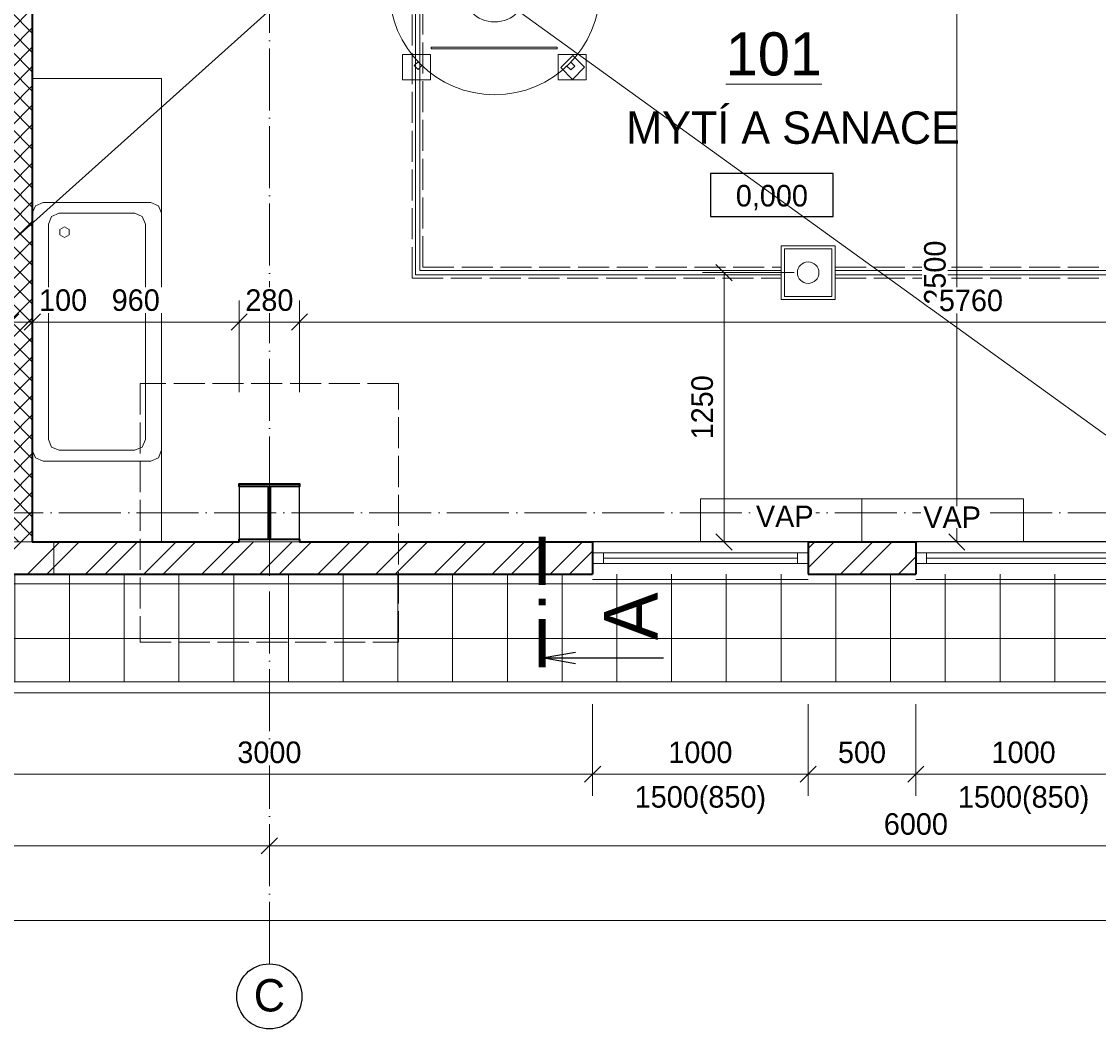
# Model space of a CAD drawing. Header units: millimetres. Extents: x -291499 to 405099, y -171163 to 417446.
# Tile 13 of 256: x -258855 to -253858, y 37854 to 42533. Entities that reach past the tile are written whole.
import ezdxf
from ezdxf.enums import TextEntityAlignment as Align

# ---------------------------------------------------------------- set-up
doc = ezdxf.new("R2010")
doc.units = ezdxf.units.MM
doc.header["$LTSCALE"] = 12
doc.header["$PDMODE"] = 35
doc.header["$PDSIZE"] = -4
doc.linetypes.add('ACAD_ISO02W100', pattern=[15, 12, -3])
doc.linetypes.add('ACAD_ISO04W100', pattern=[30, 24, -3, 0, -3])
for name, color, linetype, lineweight in [('koty', 6, 'Continuous', 9), ('NS_tenka', 10, 'Continuous', 9), ('NS_tlusta', 10, 'Continuous', 15), ('NS_velmi_tlusta', 10, 'Continuous', 35), ('srafy', 6, 'Continuous', 9), ('text', 6, 'Continuous', 9), ('tlusta', 7, 'Continuous', 15)]:
    doc.layers.add(name, color=color, linetype=linetype, lineweight=lineweight)
doc.layers.add('netisk', color=30, linetype='Continuous', plot=False)
for name, color, linetype in [('popisky', 6, 'Continuous'), ('rezy', 6, 'Continuous'), ('vyskove koty', 6, 'Continuous')]:
    doc.layers.add(name, color=color, linetype=linetype)
doc.layers.add('zarizovaci predmety', color=10, linetype='Continuous', lineweight=9, transparency=0.3)
doc.styles.add('laplan', font='txt', dxfattribs={"height": 2})
doc.styles.add('laplan bold', font='txt', dxfattribs={"height": 2})
doc.styles.add('laplan N', font='txt')
doc.styles.add('pivovarska', font='txt')
doc.dimstyles.new('laplan', dxfattribs={"dimscale": 0, "dimtxt": 2, "dimasz": 1.5, "dimexe": 2, "dimexo": 0, "dimgap": 1, "dimtad": 1, "dimdec": 0, "dimrnd": 5, "dimzin": 1, "dimtxsty": 'laplan', "dimblk": 'OBLIQUE', "dimcen": 2, "dimclrd": 256, "dimclre": 256, "dimclrt": 256, "dimadec": 0, "dimazin": 0, "dimtfac": 1, "dimtdec": 0, "dimtmove": 1, "dimatfit": 2, "dimfxl": 6.5, "dimfxlon": 1, "dimtfill": 1, "dimlwd": 13, "dimlwe": -1, "dimarcsym": 0})
pattern_1 = [(45, (-143959.65, 10701.15), (-134.70384, 134.70384), []), (45, (-143869.85, 10701.15), (-134.70384, 134.70384), [])]

# ---------------------------------------------------------------- blocks, each defined once
blk = doc.blocks.new('*U17')
at = {"layer": 'vyskove koty', "linetype": 'ByBlock', "transparency": 16777216}
blk.add_lwpolyline([(-5.7, -2), (5.7, -2), (5.7, 2), (-5.7, 2)], close=True, dxfattribs=at)
at = {"layer": 'vyskove koty', "linetype": 'ByBlock', "transparency": 16777216, "style": 'pivovarska'}
for tag, p in [('VYSKA', (0, -0.241)), ('VYSKA_POPIS1', (0, -4.041)), ('VYSKA_POPIS2', (0.2, -7.541)), ('VYSKA_POPIS3', (0.2, -11.041))]:
    blk.add_attdef(tag, text='', height=2, dxfattribs=at).set_placement(p, align=Align.MIDDLE)
blk = doc.blocks.new('A$C58849bc7')
at = {"layer": 'NS_tlusta'}
for p, q in [((0, 150), (1000, 150)), ((0, 100), (1000, 100)), ((50, 100), (50, 50)), ((950, 100), (950, 50)), ((0, 50), (1000, 50)), ((50, 75), (950, 75)), ((0, -25), (1000, -25))]:
    blk.add_line(p, q, dxfattribs=at)
blk = doc.blocks.new('*U47')
at = {"layer": 'zarizovaci predmety'}
blk.add_lwpolyline([(0, 0), (2151, 0), (2151, -600), (0, -600)], close=True, dxfattribs=at)
blk = doc.blocks.new('CA0502B2$')
at = {"layer": 'zarizovaci predmety'}
for p, q in [((-0.7604, -0.0146), (-0.725, 0)), ((-0.075, 0), (-0.725, 0)), ((-0.075, 0), (0.075, 0)), ((0.375, 0), (0.075, 0)), ((0.4104, -0.0146), (0.375, 0)), ((-0.7604, -0.0146), (-0.775, -0.05)), ((0.4104, -0.0146), (0.425, -0.05)), ((-0.775, -0.55), (-0.775, -0.05)), ((-0.7104, -0.0896), (-0.725, -0.125)), ((-0.7104, -0.0896), (-0.675, -0.075)), ((0.325, -0.075), (-0.675, -0.075)), ((0.3604, -0.0896), (0.325, -0.075)), ((0.375, -0.125), (0.3604, -0.0896)), ((0.425, -0.55), (0.425, -0.05)), ((-0.725, -0.475), (-0.725, -0.125)), ((0.2751, -0.1283), (0.2626, -0.15)), ((0.3001, -0.1283), (0.2751, -0.1283)), ((0.3126, -0.15), (0.3001, -0.1283)), ((0.375, -0.475), (0.375, -0.125)), ((0.2751, -0.1717), (0.2626, -0.15)), ((0.3001, -0.1717), (0.2751, -0.1717)), ((0.3126, -0.15), (0.3001, -0.1717)), ((-0.725, -0.475), (-0.7104, -0.5104)), ((0.3604, -0.5104), (0.375, -0.475)), ((-0.675, -0.525), (-0.7104, -0.5104)), ((-0.675, -0.525), (0.325, -0.525)), ((0.325, -0.525), (0.3604, -0.5104)), ((-0.775, -0.55), (-0.7604, -0.5854)), ((-0.725, -0.6), (-0.7604, -0.5854)), ((0.375, -0.6), (0.4104, -0.5854)), ((0.425, -0.55), (0.4104, -0.5854)), ((-0.725, -0.6), (-0.075, -0.6)), ((0.075, -0.6), (-0.075, -0.6)), ((0.075, -0.6), (0.375, -0.6))]:
    blk.add_line(p, q, dxfattribs=at)
blk = doc.blocks.new('_OBLIQUE')
at = {"color": 0, "linetype": 'ByBlock'}
blk.add_line((-0.5, -0.5), (0.5, 0.5), dxfattribs=at)
blk = doc.blocks.new('*D76')
at = {"layer": 'Defpoints', "color": 0, "transparency": 16777216}
for p in [(-259205, 39967.1), (-256205, 39967.1), (-256205, 39039)]:
    blk.add_point(p, dxfattribs=at)
at = {"layer": 'koty', "transparency": 16777216}
for p, q in [((-259205, 39364), (-259205, 38939)), ((-256205, 39364), (-256205, 38939))]:
    blk.add_line(p, q, dxfattribs=at)
at = {"layer": 'koty', "lineweight": 13, "transparency": 16777216}
blk.add_line((-259205, 39039), (-256205, 39039), dxfattribs=at)
at = {"layer": 'koty', "lineweight": 13, "transparency": 16777216, "xscale": 75, "yscale": 75, "zscale": 75, "rotation": 180}
blk.add_blockref('_OBLIQUE', (-259205, 39039), dxfattribs=at)
at = {"layer": 'koty', "lineweight": 13, "transparency": 16777216, "xscale": 75, "yscale": 75, "zscale": 75}
blk.add_blockref('_OBLIQUE', (-256205, 39039), dxfattribs=at)
at = {"layer": 'koty', "transparency": 16777216, "insert": (-257705, 39140), "char_height": 100, "attachment_point": 5, "style": 'laplan', "bg_fill": 3, "box_fill_scale": 1.1, "bg_fill_color": 256, "bg_fill_true_color": 13158600, "bg_fill_transparency": 0}
blk.add_mtext('3000', dxfattribs=at)
blk = doc.blocks.new('*D77')
at = {"layer": 'Defpoints', "color": 0, "transparency": 16777216}
for p in [(-256205, 39967.1), (-255205, 39967.1), (-255205, 39039)]:
    blk.add_point(p, dxfattribs=at)
at = {"layer": 'koty', "transparency": 16777216}
for p, q in [((-256205, 39364), (-256205, 38939)), ((-255205, 39364), (-255205, 38939))]:
    blk.add_line(p, q, dxfattribs=at)
at = {"layer": 'koty', "lineweight": 13, "transparency": 16777216}
blk.add_line((-256205, 39039), (-255205, 39039), dxfattribs=at)
at = {"layer": 'koty', "lineweight": 13, "transparency": 16777216, "xscale": 75, "yscale": 75, "zscale": 75, "rotation": 180}
blk.add_blockref('_OBLIQUE', (-256205, 39039), dxfattribs=at)
at = {"layer": 'koty', "lineweight": 13, "transparency": 16777216, "xscale": 75, "yscale": 75, "zscale": 75}
blk.add_blockref('_OBLIQUE', (-255205, 39039), dxfattribs=at)
at = {"layer": 'koty', "transparency": 16777216, "char_height": 100, "attachment_point": 5, "style": 'laplan', "bg_fill": 3, "box_fill_scale": 1.1, "bg_fill_color": 256, "bg_fill_true_color": 13158600, "bg_fill_transparency": 0}
for s, insert in [('1000', (-255705, 39140)), ('1500(850)', (-255705, 38918.7))]:
    blk.add_mtext(s, dxfattribs=dict(at, insert=insert))
blk = doc.blocks.new('*D78')
at = {"layer": 'Defpoints', "color": 0, "transparency": 16777216}
for p in [(-255205, 39967.1), (-254705, 39967.1), (-254705, 39039)]:
    blk.add_point(p, dxfattribs=at)
at = {"layer": 'koty', "transparency": 16777216}
for p, q in [((-255205, 39364), (-255205, 38939)), ((-254705, 39364), (-254705, 38939))]:
    blk.add_line(p, q, dxfattribs=at)
at = {"layer": 'koty', "lineweight": 13, "transparency": 16777216}
blk.add_line((-255205, 39039), (-254705, 39039), dxfattribs=at)
at = {"layer": 'koty', "lineweight": 13, "transparency": 16777216, "xscale": 75, "yscale": 75, "zscale": 75, "rotation": 180}
blk.add_blockref('_OBLIQUE', (-255205, 39039), dxfattribs=at)
at = {"layer": 'koty', "lineweight": 13, "transparency": 16777216, "xscale": 75, "yscale": 75, "zscale": 75}
blk.add_blockref('_OBLIQUE', (-254705, 39039), dxfattribs=at)
at = {"layer": 'koty', "transparency": 16777216, "insert": (-254955, 39140), "char_height": 100, "attachment_point": 5, "style": 'laplan', "bg_fill": 3, "box_fill_scale": 1.1, "bg_fill_color": 256, "bg_fill_true_color": 13158600, "bg_fill_transparency": 0}
blk.add_mtext('500', dxfattribs=at)
blk = doc.blocks.new('*D79')
at = {"layer": 'Defpoints', "color": 0, "transparency": 16777216}
for p in [(-254705, 39967.1), (-253705, 39967.1), (-253705, 39039)]:
    blk.add_point(p, dxfattribs=at)
at = {"layer": 'koty', "transparency": 16777216}
for p, q in [((-254705, 39364), (-254705, 38939)), ((-253705, 39364), (-253705, 38939))]:
    blk.add_line(p, q, dxfattribs=at)
at = {"layer": 'koty', "lineweight": 13, "transparency": 16777216}
blk.add_line((-254705, 39039), (-253705, 39039), dxfattribs=at)
at = {"layer": 'koty', "lineweight": 13, "transparency": 16777216, "xscale": 75, "yscale": 75, "zscale": 75, "rotation": 180}
blk.add_blockref('_OBLIQUE', (-254705, 39039), dxfattribs=at)
at = {"layer": 'koty', "lineweight": 13, "transparency": 16777216, "xscale": 75, "yscale": 75, "zscale": 75}
blk.add_blockref('_OBLIQUE', (-253705, 39039), dxfattribs=at)
at = {"layer": 'koty', "transparency": 16777216, "char_height": 100, "attachment_point": 5, "style": 'laplan', "bg_fill": 3, "box_fill_scale": 1.1, "bg_fill_color": 256, "bg_fill_true_color": 13158600, "bg_fill_transparency": 0}
for s, insert in [('1000', (-254205, 39140)), ('1500(850)', (-254205, 38918.7))]:
    blk.add_mtext(s, dxfattribs=dict(at, insert=insert))
blk = doc.blocks.new('*D83')
at = {"layer": 'Defpoints', "color": 0, "transparency": 16777216}
for p in [(-263705, 38706.1), (-257705, 38706.1), (-257705, 38706.1)]:
    blk.add_point(p, dxfattribs=at)
at = {"layer": 'koty', "transparency": 16777216}
for p, q in [((-263705, 38706.1), (-263705, 38806.1)), ((-257705, 38706.1), (-257705, 38806.1))]:
    blk.add_line(p, q, dxfattribs=at)
at = {"layer": 'koty', "lineweight": 13, "transparency": 16777216}
blk.add_line((-263705, 38706.1), (-257705, 38706.1), dxfattribs=at)
at = {"layer": 'koty', "lineweight": 13, "transparency": 16777216, "xscale": 75, "yscale": 75, "zscale": 75, "rotation": 180}
blk.add_blockref('_OBLIQUE', (-263705, 38706.1), dxfattribs=at)
at = {"layer": 'koty', "lineweight": 13, "transparency": 16777216, "xscale": 75, "yscale": 75, "zscale": 75}
blk.add_blockref('_OBLIQUE', (-257705, 38706.1), dxfattribs=at)
at = {"layer": 'koty', "transparency": 16777216, "insert": (-260705, 38807.1), "char_height": 100, "attachment_point": 5, "style": 'laplan', "bg_fill": 3, "box_fill_scale": 1.1, "bg_fill_color": 256, "bg_fill_true_color": 13158600, "bg_fill_transparency": 0}
blk.add_mtext('6000', dxfattribs=at)
blk = doc.blocks.new('*D84')
at = {"layer": 'Defpoints', "color": 0, "transparency": 16777216}
for p in [(-249705, 40035.8), (-270204.8, 39467.1), (-249705, 38359.7)]:
    blk.add_point(p, dxfattribs=at)
at = {"layer": 'koty', "transparency": 16777216}
for p, q in [((-270204.8, 38684.7), (-270204.8, 38259.7)), ((-249705, 38684.7), (-249705, 38259.7))]:
    blk.add_line(p, q, dxfattribs=at)
at = {"layer": 'koty', "lineweight": 13, "transparency": 16777216}
blk.add_line((-270204.8, 38359.7), (-249705, 38359.7), dxfattribs=at)
at = {"layer": 'koty', "lineweight": 13, "transparency": 16777216, "xscale": 75, "yscale": 75, "zscale": 75, "rotation": 180}
blk.add_blockref('_OBLIQUE', (-270204.8, 38359.7), dxfattribs=at)
at = {"layer": 'koty', "lineweight": 13, "transparency": 16777216, "xscale": 75, "yscale": 75, "zscale": 75}
blk.add_blockref('_OBLIQUE', (-249705, 38359.7), dxfattribs=at)
at = {"layer": 'koty', "transparency": 16777216, "insert": (-259954.9, 38460.7), "char_height": 100, "attachment_point": 5, "style": 'laplan', "bg_fill": 3, "box_fill_scale": 1.1, "bg_fill_color": 256, "bg_fill_true_color": 13158600, "bg_fill_transparency": 0}
blk.add_mtext('20500', dxfattribs=at)
blk = doc.blocks.new('skelet')
at = {"layer": 'popisky', "linetype": 'ByBlock'}
blk.add_circle((0, 0), 3.02, dxfattribs=at)
at = {"layer": 'popisky', "linetype": 'ByBlock', "style": 'laplan N'}
blk.add_attdef('OZNACENI', text='', height=3, dxfattribs=at).set_placement((0, 0.098), align=Align.MIDDLE_CENTER)
blk = doc.blocks.new('*U102')
at = {"layer": 'rezy', "linetype": 'ByBlock'}
blk.add_line((-11.269, 0), (-11.27, -11.25), dxfattribs=at)
at = {"layer": 'rezy', "linetype": 'ByBlock', "const_width": 0.63}
for points in [[(-12.15, 0), (-7.65, 0)], [(-6.39, 0), (-5.76, 0)], [(-4.5, 0), (0, 0)]]:
    blk.add_lwpolyline(points, dxfattribs=at)
at = {"layer": 'rezy', "linetype": 'ByBlock'}
blk.add_lwpolyline([(-11.816, -3.102), (-11.269, 0), (-10.722, -3.102)], dxfattribs=at)
at = {"layer": 'rezy', "linetype": 'ByBlock', "style": 'pivovarska'}
blk.add_attdef('OZN_ŘEZU_1K', (-9.632, -10.73), '', height=5, dxfattribs=at)
blk = doc.blocks.new('A$C0abe2e0b')
at = {"layer": 'zarizovaci predmety'}
for points in [[(63.7, 907.3), (193.4, 907.3), (193.4, 789.6), (63.7, 789.6)], [(71, 849.4), (127.4, 905.8), (182, 851.1), (125.7, 794.8)], [(786.7, 907.3), (916.4, 907.3), (916.4, 789.6), (786.7, 789.6)], [(117.1, 843.9), (135.1, 861.8), (153, 843.9), (135.1, 825.9)], [(826, 841.8), (844, 859.7), (861.9, 841.8), (844, 823.8)], [(198.4, 764.2), (782.3, 764.2), (782.3, 755.8), (198.4, 755.8)], [(484.2, 563.3), (497, 563.3), (497, 413.5), (484.2, 413.5)], [(625.7, 492.4), (1029.5, 492.4), (1029.5, 482.4), (625.7, 482.4)], [(198.1, 219.5), (782, 219.5), (782, 210.7), (198.1, 210.7)], [(63.7, 181.8), (193.4, 181.8), (193.4, 64.1), (63.7, 64.1)], [(117.3, 133), (135.2, 151), (153.1, 133), (135.2, 115.1)], [(788.7, 181.8), (918.4, 181.8), (918.4, 64.1), (788.7, 64.1)], [(825.9, 135.1), (843.9, 153), (861.8, 135.1), (843.9, 117.1)]]:
    blk.add_lwpolyline(points, close=True, dxfattribs=at)
for centre, radius in [((488.5, 488.5), 488.5), ((488.5, 488.5), 150.5), ((491.2, 119.1), 43.6)]:
    blk.add_circle(centre, radius, dxfattribs=at)
blk = doc.blocks.new('*D178')
at = {"layer": 'Defpoints', "color": 0, "transparency": 16777216}
for p in [(-258905, 42913.6), (-258805, 42064.6), (-258805, 41138)]:
    blk.add_point(p, dxfattribs=at)
at = {"layer": 'koty', "transparency": 16777216}
for p, q in [((-258905, 41463), (-258905, 41038)), ((-258805, 41463), (-258805, 41038))]:
    blk.add_line(p, q, dxfattribs=at)
at = {"layer": 'koty', "lineweight": 13, "transparency": 16777216}
blk.add_line((-258905, 41138), (-258805, 41138), dxfattribs=at)
at = {"layer": 'koty', "lineweight": 13, "transparency": 16777216, "xscale": 75, "yscale": 75, "zscale": 75, "rotation": 180}
blk.add_blockref('_OBLIQUE', (-258905, 41138), dxfattribs=at)
at = {"layer": 'koty', "transparency": 16777216, "insert": (-258662.2, 41239), "char_height": 100, "attachment_point": 5, "style": 'laplan', "bg_fill": 3, "box_fill_scale": 1.1, "bg_fill_color": 256, "bg_fill_true_color": 13158600, "bg_fill_transparency": 0}
blk.add_mtext('100', dxfattribs=at)
at = {"layer": 'koty', "lineweight": 13, "transparency": 16777216, "xscale": 75, "yscale": 75, "zscale": 75}
blk.add_blockref('_OBLIQUE', (-258805, 41138), dxfattribs=at)
blk = doc.blocks.new('*D179')
at = {"layer": 'Defpoints', "color": 0, "transparency": 16777216}
for p in [(-254955, 42617.1), (-254515.2, 42617.1), (-254955, 40117.1)]:
    blk.add_point(p, dxfattribs=at)
at = {"layer": 'koty', "transparency": 16777216}
for p, q in [((-254840.2, 42617.1), (-254415.2, 42617.1)), ((-254840.2, 40117.1), (-254415.2, 40117.1))]:
    blk.add_line(p, q, dxfattribs=at)
at = {"layer": 'koty', "lineweight": 13, "transparency": 16777216}
blk.add_line((-254515.2, 40117.1), (-254515.2, 42617.1), dxfattribs=at)
at = {"layer": 'koty', "lineweight": 13, "transparency": 16777216, "xscale": 75, "yscale": 75, "zscale": 75}
for p, rotation in [((-254515.2, 42617.1), 90), ((-254515.2, 40117.1), 270)]:
    blk.add_blockref('_OBLIQUE', p, dxfattribs=dict(at, rotation=rotation))
at = {"layer": 'koty', "transparency": 16777216, "insert": (-254616.2, 41367.1), "char_height": 100, "attachment_point": 5, "rotation": 90, "style": 'laplan', "bg_fill": 3, "box_fill_scale": 1.1, "bg_fill_color": 256, "bg_fill_true_color": 13158600, "bg_fill_transparency": 0}
blk.add_mtext('2500', dxfattribs=at)
blk = doc.blocks.new('*D226')
at = {"layer": 'Defpoints', "color": 0, "transparency": 16777216}
for p in [(-257845, 41138), (-258805, 40522.5), (-257845, 40522.5)]:
    blk.add_point(p, dxfattribs=at)
at = {"layer": 'koty', "transparency": 16777216}
for p, q in [((-258805, 40813), (-258805, 41238)), ((-257845, 40813), (-257845, 41238))]:
    blk.add_line(p, q, dxfattribs=at)
at = {"layer": 'koty', "lineweight": 13, "transparency": 16777216}
blk.add_line((-258805, 41138), (-257845, 41138), dxfattribs=at)
at = {"layer": 'koty', "lineweight": 13, "transparency": 16777216, "xscale": 75, "yscale": 75, "zscale": 75, "rotation": 180}
blk.add_blockref('_OBLIQUE', (-258805, 41138), dxfattribs=at)
at = {"layer": 'koty', "lineweight": 13, "transparency": 16777216, "xscale": 75, "yscale": 75, "zscale": 75}
blk.add_blockref('_OBLIQUE', (-257845, 41138), dxfattribs=at)
at = {"layer": 'koty', "transparency": 16777216, "insert": (-258325, 41239), "char_height": 100, "attachment_point": 5, "style": 'laplan', "bg_fill": 3, "box_fill_scale": 1.1, "bg_fill_color": 256, "bg_fill_true_color": 13158600, "bg_fill_transparency": 0}
blk.add_mtext('960', dxfattribs=at)
blk = doc.blocks.new('*D227')
at = {"layer": 'Defpoints', "color": 0, "transparency": 16777216}
for p in [(-257565, 41138), (-257565, 40792.5), (-257845, 40522.5)]:
    blk.add_point(p, dxfattribs=at)
at = {"layer": 'koty', "transparency": 16777216}
for p, q in [((-257845, 40813), (-257845, 41238)), ((-257565, 40813), (-257565, 41238))]:
    blk.add_line(p, q, dxfattribs=at)
at = {"layer": 'koty', "lineweight": 13, "transparency": 16777216}
blk.add_line((-257845, 41138), (-257565, 41138), dxfattribs=at)
at = {"layer": 'koty', "transparency": 16777216, "insert": (-257705, 41239), "char_height": 100, "attachment_point": 5, "style": 'laplan', "bg_fill": 3, "box_fill_scale": 1.1, "bg_fill_color": 256, "bg_fill_true_color": 13158600, "bg_fill_transparency": 0}
blk.add_mtext('280', dxfattribs=at)
at = {"layer": 'koty', "lineweight": 13, "transparency": 16777216, "xscale": 75, "yscale": 75, "zscale": 75, "rotation": 180}
blk.add_blockref('_OBLIQUE', (-257845, 41138), dxfattribs=at)
at = {"layer": 'koty', "lineweight": 13, "transparency": 16777216, "xscale": 75, "yscale": 75, "zscale": 75}
blk.add_blockref('_OBLIQUE', (-257565, 41138), dxfattribs=at)
blk = doc.blocks.new('*D228')
at = {"layer": 'Defpoints', "color": 0, "transparency": 16777216}
for p in [(-251805, 41138), (-257565, 40792.5), (-251805, 40687.5)]:
    blk.add_point(p, dxfattribs=at)
at = {"layer": 'koty', "transparency": 16777216}
for p, q in [((-257565, 40813), (-257565, 41238)), ((-251805, 40813), (-251805, 41238))]:
    blk.add_line(p, q, dxfattribs=at)
at = {"layer": 'koty', "lineweight": 13, "transparency": 16777216}
blk.add_line((-257565, 41138), (-251805, 41138), dxfattribs=at)
at = {"layer": 'koty', "lineweight": 13, "transparency": 16777216, "xscale": 75, "yscale": 75, "zscale": 75, "rotation": 180}
blk.add_blockref('_OBLIQUE', (-257565, 41138), dxfattribs=at)
at = {"layer": 'koty', "lineweight": 13, "transparency": 16777216, "xscale": 75, "yscale": 75, "zscale": 75}
blk.add_blockref('_OBLIQUE', (-251805, 41138), dxfattribs=at)
at = {"layer": 'koty', "transparency": 16777216, "insert": (-254449.5, 41237.8), "char_height": 100, "attachment_point": 5, "style": 'laplan', "bg_fill": 3, "box_fill_scale": 1.1, "bg_fill_color": 256, "bg_fill_true_color": 13158600, "bg_fill_transparency": 0}
blk.add_mtext('5760', dxfattribs=at)
blk = doc.blocks.new('*D230')
at = {"layer": 'Defpoints', "color": 0, "transparency": 16777216}
for p in [(-255205, 41367.1), (-255595.1, 40117.1), (-255205, 40117.1)]:
    blk.add_point(p, dxfattribs=at)
at = {"layer": 'koty', "transparency": 16777216}
for p, q in [((-255270.1, 41367.1), (-255695.1, 41367.1)), ((-255270.1, 40117.1), (-255695.1, 40117.1))]:
    blk.add_line(p, q, dxfattribs=at)
at = {"layer": 'koty', "lineweight": 13, "transparency": 16777216}
blk.add_line((-255595.1, 41367.1), (-255595.1, 40117.1), dxfattribs=at)
at = {"layer": 'koty', "lineweight": 13, "transparency": 16777216, "xscale": 75, "yscale": 75, "zscale": 75}
for p, rotation in [((-255595.1, 41367.1), 90), ((-255595.1, 40117.1), 270)]:
    blk.add_blockref('_OBLIQUE', p, dxfattribs=dict(at, rotation=rotation))
at = {"layer": 'koty', "transparency": 16777216, "insert": (-255696.1, 40742.1), "char_height": 100, "attachment_point": 5, "rotation": 90, "style": 'laplan', "bg_fill": 3, "box_fill_scale": 1.1, "bg_fill_color": 256, "bg_fill_true_color": 13158600, "bg_fill_transparency": 0}
blk.add_mtext('1250', dxfattribs=at)
blk = doc.blocks.new('*D250')
at = {"layer": 'Defpoints', "color": 0, "transparency": 16777216}
for p in [(-251705, 39967.1), (-257705, 38706.1), (-251705, 38706.1)]:
    blk.add_point(p, dxfattribs=at)
at = {"layer": 'koty', "transparency": 16777216}
for p, q in [((-251705, 39031.1), (-251705, 38606.1)), ((-257705, 38706.1), (-257705, 38806.1))]:
    blk.add_line(p, q, dxfattribs=at)
at = {"layer": 'koty', "lineweight": 13, "transparency": 16777216}
blk.add_line((-257705, 38706.1), (-251705, 38706.1), dxfattribs=at)
at = {"layer": 'koty', "lineweight": 13, "transparency": 16777216, "xscale": 75, "yscale": 75, "zscale": 75, "rotation": 180}
blk.add_blockref('_OBLIQUE', (-257705, 38706.1), dxfattribs=at)
at = {"layer": 'koty', "lineweight": 13, "transparency": 16777216, "xscale": 75, "yscale": 75, "zscale": 75}
blk.add_blockref('_OBLIQUE', (-251705, 38706.1), dxfattribs=at)
at = {"layer": 'koty', "transparency": 16777216, "insert": (-254705, 38807.1), "char_height": 100, "attachment_point": 5, "style": 'laplan', "bg_fill": 3, "box_fill_scale": 1.1, "bg_fill_color": 256, "bg_fill_true_color": 13158600, "bg_fill_transparency": 0}
blk.add_mtext('6000', dxfattribs=at)

msp = doc.modelspace()

# ---------------------------------------------------------------- hatches: boundary and pattern name
at = {"layer": 'koty', "transparency": 33554534}
h = msp.add_hatch(dxfattribs=at)
h.set_pattern_fill('ANSI37', color=1, scale=80, angle=45)
h.set_pattern_definition([(90, (-259902.71, 32556.28), (-254, 0), []), (180, (-259902.71, 32556.28), (-3e-14, -254), [])])
h.paths.add_polyline_path([(-249705, 39967.1), (-270205, 39967.1), (-270204.8, 39467.1), (-249143.4, 39467.1), (-249143.4, 39417.1), (-248520.5, 39417.1), (-248471.1, 42712.1), (-250955, 42712.1), (-250955, 50233.9), (-248359.6, 50141.2), (-248352.1, 50641.3), (-251455, 50752.1), (-251455, 42217.1), (-249705, 42217.1)])
at = {"layer": 'srafy', "transparency": 33554610}
h = msp.add_hatch(dxfattribs=at)
h.set_pattern_fill('ANSI37', color=1, scale=20)
h.set_pattern_definition([(45, (-143959.65, 10701.145), (-44.90128, 44.90128), []), (135, (-143959.65, 10701.145), (-44.90128, -44.90128), [])])
h.paths.add_polyline_path([(-258805, 40252.1), (-258905, 40252.1), (-258905, 40117.1), (-258805, 40117.1)])
h.paths.add_polyline_path([(-258805, 50252.1), (-258905, 50252.1), (-258905, 43217.1), (-259855, 43217.1), (-259855, 43117.1), (-258905, 43117.1), (-258905, 40252.1), (-258805, 40252.1)])
h.paths.add_polyline_path([(-258805, 51014.7), (-258905, 51018.3), (-258905, 50252.1), (-258805, 50252.1)])

# ---------------------------------------------------------------- linework, layer by layer
at = {"layer": 'netisk'}
msp.add_lwpolyline([(-251605, 50202.1), (-251605, 46802.1), (-251805, 46802.1), (-251805, 46702.1), (-251605, 46702.1), (-251605, 43837.1), (-251805, 43837.1), (-251805, 43737.1), (-251605, 43737.1), (-251605, 40282.1), (-251805, 40282.1), (-251805, 40117.1), (-257565, 40117.1), (-257565, 40387.1), (-257845, 40387.1), (-257845, 40117.1), (-258805, 40117.1), (-258805, 51014.7)], dxfattribs=at)
at = {"layer": 'NS_tenka', "color": 1, "linetype": 'ACAD_ISO02W100'}
for p, q in [((-257042.5, 41342.1), (-257042.5, 44255.9)), ((-256992.5, 41392.1), (-256992.5, 44255.9)), ((-256992.5, 41392.1), (-255330, 41392.1)), ((-255080, 41392.1), (-253417.5, 41392.1)), ((-257042.5, 41342.1), (-255330, 41342.1)), ((-255080, 41342.1), (-253367.5, 41342.1))]:
    msp.add_line(p, q, dxfattribs=at)
at = {"layer": 'NS_tenka', "color": 1}
for p, q in [((-257027.5, 41357.1), (-257027.5, 44255.9)), ((-257007.5, 41377.1), (-257007.5, 44255.9)), ((-257027.5, 41357.1), (-255330, 41357.1)), ((-257007.5, 41377.1), (-255330, 41377.1)), ((-255080, 41377.1), (-253402.5, 41377.1)), ((-255080, 41357.1), (-253382.5, 41357.1)), ((-269647.2, 39467.1), (-249143.4, 39467.1)), ((-269647.2, 39417.1), (-248520.5, 39417.1))]:
    msp.add_line(p, q, dxfattribs=at)
at = {"layer": 'NS_tenka'}
for p, q in [((-258705, 40117.1), (-258705, 39967.1)), ((-257705, 40117.1), (-257705, 39967.1)), ((-257705, 40117.1), (-257705, 39967.1))]:
    msp.add_line(p, q, dxfattribs=at)
for points in [[(-255330, 41242.1), (-255080, 41242.1), (-255080, 41492.1), (-255330, 41492.1)], [(-255315, 41257.1), (-255095, 41257.1), (-255095, 41477.1), (-255315, 41477.1)]]:
    msp.add_lwpolyline(points, close=True, dxfattribs=at)
msp.add_circle((-255205, 41367.1), 50, dxfattribs=at)
at = {"layer": 'NS_tlusta'}
for p, q in [((-258905, 40117.1), (-258805, 40117.1)), ((-257845, 40117.1), (-257565, 40117.1))]:
    msp.add_line(p, q, dxfattribs=at)
at = {"layer": 'NS_tlusta', "linetype": 'ACAD_ISO02W100'}
msp.add_lwpolyline([(-258305, 39652.1), (-257105, 39652.1), (-257105, 40852.1), (-258305, 40852.1)], close=True, dxfattribs=at)
at = {"layer": 'NS_velmi_tlusta', "color": 1}
for p, q in [((-258805, 40117.1), (-257845, 40117.1)), ((-257565, 40117.1), (-256205, 40117.1)), ((-256205, 40117.1), (-256205, 39967.1)), ((-255205, 40117.1), (-254705, 40117.1)), ((-255205, 40117.1), (-255205, 39967.1)), ((-254705, 40117.1), (-254705, 39967.1)), ((-255205, 39967.1), (-254705, 39967.1))]:
    msp.add_line(p, q, dxfattribs=at)
for points in [[(-258805, 51014.7), (-258805, 40117.1)], [(-257845, 40117.1), (-257845, 40130.1), (-257709, 40130.1), (-257709, 40374.1), (-257845, 40374.1), (-257845, 40387.1), (-257565, 40387.1), (-257565, 40374.1), (-257701, 40374.1), (-257701, 40130.1), (-257565, 40130.1), (-257565, 40117.1)]]:
    msp.add_lwpolyline(points, dxfattribs=at)
at = {"layer": 'tlusta', "linetype": 'ACAD_ISO04W100'}
for p, q in [((-257705, 38158.7), (-257705, 50975.4)), ((-270205, 40252.1), (-247973.4, 40252.1))]:
    msp.add_line(p, q, dxfattribs=at)
at = {"layer": 'zarizovaci predmety'}
for points in [[(-254955, 40317.1), (-254955, 40117.1), (-255705, 40117.1), (-255705, 40317.1)], [(-254205, 40317.1), (-254205, 40117.1), (-254955, 40117.1), (-254955, 40317.1)]]:
    msp.add_lwpolyline(points, close=True, dxfattribs=at)

# ---------------------------------------------------------------- block references
at = {"layer": 'NS_tlusta'}
for p in [(-256205, 39967.1), (-254705, 39967.1)]:
    msp.add_blockref('A$C58849bc7', p, dxfattribs=at)
at = {"layer": 'tlusta', "xscale": 50, "yscale": 50, "zscale": 50}
msp.add_blockref('skelet', (-257705, 38007.7), dxfattribs=at).add_auto_attribs({'OZNACENI': 'C'})
at = {"layer": 'vyskove koty', "xscale": 50, "yscale": 50, "zscale": 50}
msp.add_blockref('*U17', (-255373.2, 41727.8), dxfattribs=at).add_auto_attribs({'VYSKA': '0,000'})
at = {"layer": 'zarizovaci predmety'}
for name, p, rotation in [('A$C0abe2e0b', (-256171.1, 43169.9), 180), ('*U47', (-258805, 40117.1), 90)]:
    msp.add_blockref(name, p, dxfattribs=dict(at, rotation=rotation))
at = {"layer": 'zarizovaci predmety', "ltscale": 15, "xscale": 1000, "yscale": 1000, "zscale": 1000, "rotation": 89.99999999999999}
msp.add_blockref('CA0502B2$', (-258805, 41267.6), dxfattribs=at)

# ---------------------------------------------------------------- texts
at = {"layer": 'koty', "insert": (-255587.1, 42482.5), "char_height": 200, "width": 497.105, "attachment_point": 1, "style": 'laplan bold'}
msp.add_mtext('{\\L101}', dxfattribs=at)
at = {"layer": 'text', "insert": (-256049.8, 42115.2), "char_height": 150, "attachment_point": 1, "style": 'laplan N'}
msp.add_mtext_dynamic_manual_height_columns('MYTÍ A SANACE', width=5545.815, gutter_width=500, heights=[0], dxfattribs=at)

# ---------------------------------------------------------------- next in the draw order: dimensions: what is measured, and where the dimension line sits
at = {"layer": 'koty'}
dim = msp.add_linear_dim(base=(-258805, 41138), p1=(-258905, 42913.6), p2=(-258805, 42064.6), dimstyle='laplan', dxfattribs=at)
dim.commit()
dim.dimension.update_dxf_attribs({"geometry": '*D178', "text_midpoint": (-258662.2, 41138), "dimtype": 160})
dim = msp.add_linear_dim(base=(-254515.2, 42617.1), p1=(-254955, 40117.1), p2=(-254955, 42617.1), angle=90, dimstyle='laplan', dxfattribs=at)
dim.commit()
dim.dimension.update_dxf_attribs({"geometry": '*D179', "text_midpoint": (-254616.2, 41367.1)})
for base, p1, p2, picture, middle in [((-256205, 39039), (-259205, 39967.1), (-256205, 39967.1), '*D76', (-257705, 39140)), ((-257705, 38706.1), (-263705, 38706.1), (-257705, 38706.1), '*D83', (-260705, 38807.1))]:
    dim = msp.add_linear_dim(base=base, p1=p1, p2=p2, dimstyle='laplan', dxfattribs=at)
    dim.commit()
    dim.dimension.update_dxf_attribs({"geometry": picture, "text_midpoint": middle})

# ---------------------------------------------------------------- next in the draw order: texts
at = {"layer": 'text', "insert": (-254536.8, 40231.8), "char_height": 100, "attachment_point": 5, "style": 'laplan N', "bg_fill": 3, "box_fill_scale": 1, "bg_fill_color": 256, "bg_fill_transparency": 0}
msp.add_mtext_dynamic_manual_height_columns('VAP', width=287.435, gutter_width=1000, heights=[0], dxfattribs=at)

# ---------------------------------------------------------------- next in the draw order: dimensions: what is measured, and where the dimension line sits
at = {"layer": 'koty'}
dim = msp.add_linear_dim(base=(-257845, 41138), p1=(-258805, 40522.5), p2=(-257845, 40522.5), dimstyle='laplan', dxfattribs=at)
dim.commit()
dim.dimension.update_dxf_attribs({"geometry": '*D226', "text_midpoint": (-258325, 41239)})
dim = msp.add_linear_dim(base=(-255205, 39039), p1=(-256205, 39967.1), p2=(-255205, 39967.1), text='<>\\X1500(850)', dimstyle='laplan', dxfattribs=at)
dim.commit()
dim.dimension.update_dxf_attribs({"geometry": '*D77', "text_midpoint": (-255705, 39039)})

# ---------------------------------------------------------------- next in the draw order: dimensions: what is measured, and where the dimension line sits
dim = msp.add_linear_dim(base=(-257565, 41138), p1=(-257845, 40522.5), p2=(-257565, 40792.5), dimstyle='laplan', dxfattribs=at)
dim.commit()
dim.dimension.update_dxf_attribs({"geometry": '*D227', "text_midpoint": (-257705, 41138), "dimtype": 160})
dim = msp.add_linear_dim(base=(-254705, 39039), p1=(-255205, 39967.1), p2=(-254705, 39967.1), dimstyle='laplan', dxfattribs=at)
dim.commit()
dim.dimension.update_dxf_attribs({"geometry": '*D78', "text_midpoint": (-254955, 39140)})

# ---------------------------------------------------------------- next in the draw order: dimensions: what is measured, and where the dimension line sits
dim = msp.add_linear_dim(base=(-251805, 41138), p1=(-257565, 40792.5), p2=(-251805, 40687.5), dimstyle='laplan', dxfattribs=at)
dim.commit()
dim.dimension.update_dxf_attribs({"geometry": '*D228', "text_midpoint": (-254449.5, 41136.8), "dimtype": 160})
dim = msp.add_linear_dim(base=(-253705, 39039), p1=(-254705, 39967.1), p2=(-253705, 39967.1), text='<>\\X1500(850)', dimstyle='laplan', dxfattribs=at)
dim.commit()
dim.dimension.update_dxf_attribs({"geometry": '*D79', "text_midpoint": (-254205, 39039)})

# ---------------------------------------------------------------- next in the draw order: dimensions: what is measured, and where the dimension line sits
dim = msp.add_linear_dim(base=(-255595.1, 40117.1), p1=(-255205, 41367.1), p2=(-255205, 40117.1), angle=90, dimstyle='laplan', dxfattribs=at)
dim.commit()
dim.dimension.update_dxf_attribs({"geometry": '*D230', "text_midpoint": (-255696.1, 40742.1)})
dim = msp.add_linear_dim(base=(-249705, 38359.7), p1=(-270204.8, 39467.1), p2=(-249705, 40035.8), dimstyle='laplan', dxfattribs=at)
dim.commit()
dim.dimension.update_dxf_attribs({"geometry": '*D84', "text_midpoint": (-259954.9, 38460.7)})

# ---------------------------------------------------------------- next in the draw order: linework, layer by layer
at = {"layer": 'NS_velmi_tlusta', "color": 1}
msp.add_line((-259205, 39967.1), (-256205, 39967.1), dxfattribs=at)

# ---------------------------------------------------------------- next in the draw order: block references
at = {"layer": 'rezy', "xscale": 50, "yscale": 50, "zscale": 50, "rotation": 90}
msp.add_blockref('*U102', (-256439.2, 40142.1), dxfattribs=at).add_auto_attribs({'OZN_ŘEZU_1K': 'A'})

# ---------------------------------------------------------------- next in the draw order: texts
at = {"layer": 'text', "insert": (-255313.4, 40235.9), "char_height": 100, "attachment_point": 5, "style": 'laplan N', "bg_fill": 3, "box_fill_scale": 1, "bg_fill_color": 256, "bg_fill_transparency": 0}
msp.add_mtext_dynamic_manual_height_columns('VAP', width=287.435, gutter_width=1000, heights=[0], dxfattribs=at)

# ---------------------------------------------------------------- next in the draw order: dimensions: what is measured, and where the dimension line sits
at = {"layer": 'koty'}
dim = msp.add_linear_dim(base=(-251705, 38706.1), p1=(-257705, 38706.1), p2=(-251705, 39967.1), dimstyle='laplan', dxfattribs=at)
dim.commit()
dim.dimension.update_dxf_attribs({"geometry": '*D250', "text_midpoint": (-254705, 38807.1)})

# ---------------------------------------------------------------- next in the draw order: hatches: boundary and pattern name
at = {"layer": 'srafy', "transparency": 33554610}
h = msp.add_hatch(dxfattribs=at)
h.set_pattern_fill('ANSI32', color=1, scale=20)
h.set_pattern_definition(pattern_1)
h.paths.add_polyline_path([(-259205, 40117.1), (-259205, 39967.1), (-256205, 39967.1), (-256205, 40117.1)])
h = msp.add_hatch(dxfattribs=at)
h.set_pattern_fill('ANSI32', color=1, scale=20)
h.set_pattern_definition(pattern_1)
h.paths.add_polyline_path([(-255205, 40117.1), (-255205, 39967.1), (-254705, 39967.1), (-254705, 40117.1)])

# ---------------------------------------------------------------- next in the draw order: linework, layer by layer
at = {"layer": 'koty'}
for p, q in [((-285248.6, 17857.2), (-220245.9, 76214)), ((-291498.9, 67826.3), (-222567.4, 18035.6))]:
    msp.add_line(p, q, dxfattribs=at)

doc.saveas('drawing.dxf')
